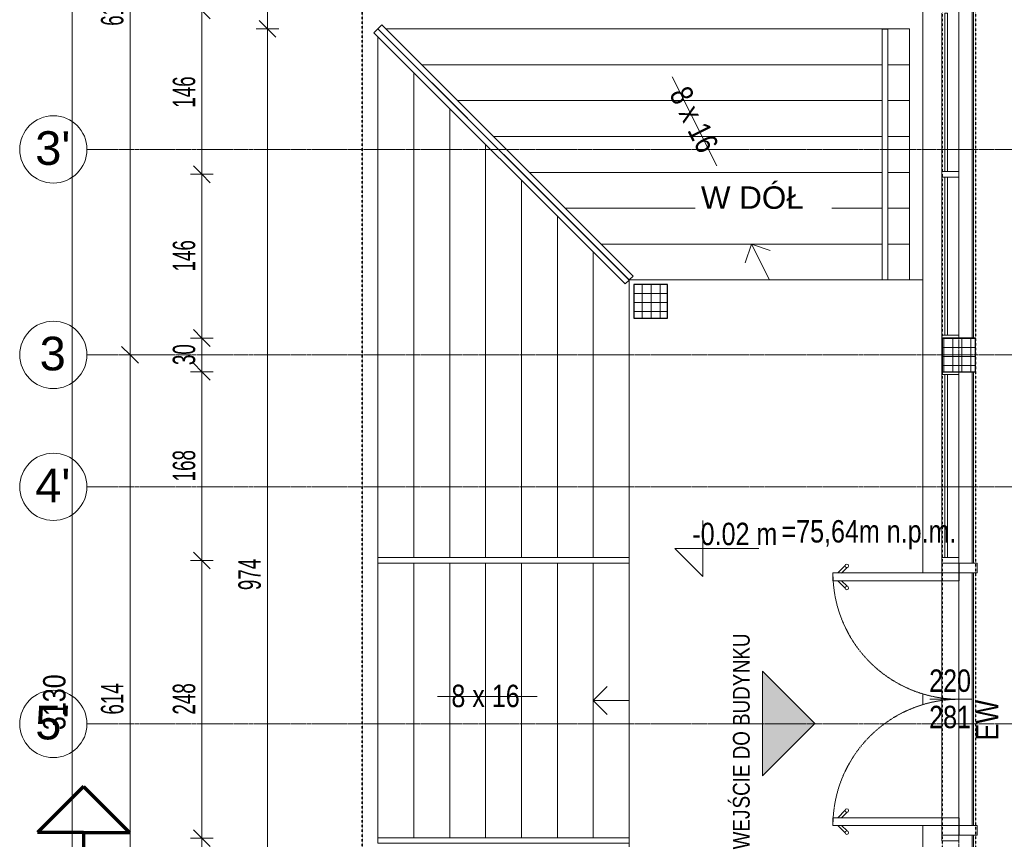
# Model space of a CAD drawing. Header units: millimetres. Extents: x -56965 to 15328, y -25411 to 16900.
# Tile 5 of 69: x -56467 to -47688, y -6714 to 598. Entities that reach past the tile are written whole.
import ezdxf

# ---------------------------------------------------------------- set-up
doc = ezdxf.new("R2010")
doc.units = ezdxf.units.MM
for name, pattern in [('__FK_przerywana', [3.2004, 1.6002, -1.6002]), ('Kreska', [6.35, 3.175, -3.175]), ('Linia siatki', [22.225, 12.7, -3.175, 3.175, -3.175]), ('Ponad', [3.96875, 2.38125, -1.5875])]:
    doc.linetypes.add(name, pattern=pattern)
for name, color, linetype, lineweight in [('A-ANNO-DIMS', 7, 'Continuous', 5), ('A-ANNO-DIMS-100', 7, 'Continuous', 5), ('A-DETL-GENF', 7, 'Continuous', 5), ('A-DETL-THIN', 7, 'Continuous', 5), ('A-DOOR', 7, 'Continuous', 5), ('A-DOOR-HDLN', 7, 'Kreska', 5), ('A-DOOR-IDEN', 7, 'Continuous', 5), ('A-FLOR', 7, 'Continuous', 5), ('A-FLOR-HRAL', 7, 'Continuous', 5), ('A-GLAZ-CURT', 7, 'Continuous', 5), ('A-GLAZ-CWMG', 7, 'Continuous', 5), ('A-WALL', 7, 'Continuous', 5), ('G-ANNO-DIMS', 7, 'Continuous', 5), ('G-ANNO-SYMB', 7, 'Continuous', 5), ('G-ANNO-TEXT', 7, 'Continuous', 5), ('S-COLS', 7, 'Continuous', 5), ('S-COLS-SYMB', 7, 'Continuous', 25), ('S-GRID', 7, 'Continuous', 5), ('S-GRID-IDEN', 7, 'Continuous', 5), ('S-STRS', 7, 'Continuous', 5), ('S-STRS-ANNO', 7, 'Continuous', 5), ('S-STRS-IDEN', 7, 'Continuous', 5)]:
    doc.layers.add(name, color=color, linetype=linetype, lineweight=lineweight)
doc.layers.add('A-DETL', color=7, linetype='Continuous', lineweight=5, true_color=0x00a600)
doc.styles.add('Arial', font='arial.ttf', dxfattribs={"height": 200})
doc.styles.add('Arial_1', font='arial.ttf', dxfattribs={"width": 0.8, "height": 200})
doc.styles.add('Arial_2', font='arial.ttf', dxfattribs={"height": 300})
doc.styles.add('Arial_4', font='arial.ttf', dxfattribs={"width": 0.6, "height": 200})
doc.styles.add('Arial_5', font='arial.ttf', dxfattribs={"width": 0.8, "height": 150})
doc.dimstyles.new('REVIT_standard', dxfattribs={"dimscale": 304.8, "dimtxt": 204.05188, "dimasz": 0.492126, "dimexe": 0.328084, "dimexo": 0.0625, "dimgap": 0, "dimtad": 1, "dimdec": 0, "dimlfac": 0.1, "dimzin": 0, "dimdsep": 46, "dimtxsty": 'Arial_1', "dimblk1": 'OBLIQUE', "dimblk2": 'OBLIQUE', "dimsah": 1, "dimcen": 0.09, "dimazin": 0, "dimtfac": 1, "dimtdec": 4, "dimtix": 1, "dimtmove": 0, "dimatfit": 3, "dimfxl": 0.328084, "dimfxlon": 1, "dimtvp": 1, "dimtolj": 1, "dimtzin": 0, "dimarcsym": 2})
doc.dimstyles.new('standard_wielkość_otworów', dxfattribs={"dimscale": 304.8, "dimtxt": 204.05188, "dimasz": 0.492126, "dimexe": 0.328084, "dimexo": 0.0625, "dimgap": 0, "dimtad": 1, "dimdec": 0, "dimlfac": 0.1, "dimzin": 0, "dimdsep": 46, "dimtxsty": 'Arial_4', "dimblk1": 'OBLIQUE', "dimblk2": 'OBLIQUE', "dimsah": 1, "dimcen": 0.09, "dimazin": 0, "dimtfac": 1, "dimtdec": 4, "dimtix": 1, "dimtmove": 0, "dimatfit": 3, "dimfxl": 0.328084, "dimfxlon": 1, "dimtvp": 1, "dimtolj": 1, "dimtzin": 0, "dimarcsym": 2})
doc.dimstyles.new('standard_wielkość_otworów_1', dxfattribs={"dimscale": 304.8, "dimtxt": 204.05188, "dimasz": 0.492126, "dimexe": 0.328084, "dimexo": 0.0625, "dimgap": 0, "dimtad": 1, "dimdec": 0, "dimlfac": 0.1, "dimzin": 0, "dimdsep": 46, "dimtxsty": 'Arial_4', "dimblk1": 'OBLIQUE', "dimblk2": 'OBLIQUE', "dimsah": 1, "dimcen": 0.09, "dimazin": 0, "dimtfac": 1, "dimtdec": 4, "dimtix": 1, "dimtmove": 0, "dimatfit": 3, "dimfxl": 0.328084, "dimfxlon": 1, "dimtvp": 1, "dimtolj": 1, "dimtzin": 0, "dimarcsym": 2})

# ---------------------------------------------------------------- blocks, each defined once
blk = doc.blocks.new('Panel systemowy - Przeszklony-1766949-PARTER')
at = {"layer": 'A-GLAZ-CURT'}
for p, q in [((705.5, -24.5), (-705.5, -24.5)), ((-705.5, -24.5), (-705.5, -49.5)), ((-705.5, -49.5), (705.5, -49.5)), ((705.5, -49.5), (705.5, -24.5))]:
    blk.add_line(p, q, dxfattribs=at)
blk = doc.blocks.new('ARC_DOOR_DOUBLE_CURTIN WALL - ARC_DOOR_DOUBLE_CURTIN WALL-1736114-PARTER')
at = {"layer": 'A-DOOR'}
for p, q in [((-1213.4, 80), (-1213.4, 240)), ((-1213.4, 240), (-1126.4, 240)), ((-1126.4, 240), (-1126.4, 80)), ((1126.4, 80), (1126.4, 240)), ((1126.4, 240), (1213.4, 240)), ((1213.4, 240), (1213.4, 80)), ((-1126.4, 80), (-1213.4, 80)), ((-1056.4, 80), (-1126.4, 80)), ((-1126.4, -1046.4), (-1126.4, 80)), ((-1056.4, -1046.4), (-1056.4, 80)), ((1056.4, 80), (1126.4, 80)), ((1056.4, -1046.4), (1056.4, 80)), ((1126.4, -1046.4), (1126.4, 80)), ((1213.4, 80), (1126.4, 80)), ((-1192.2, -938.3), (-1126.6, -1003.9)), ((-1126.2, -968.9), (-1174.5, -920.6)), ((-1056.6, -968.9), (-1008.3, -920.6)), ((-990.6, -938.3), (-1056.2, -1003.9)), ((990.6, -938.3), (1056.2, -1003.9)), ((1056.6, -968.9), (1008.3, -920.6)), ((1126.2, -968.9), (1174.5, -920.6)), ((1192.2, -938.3), (1126.6, -1003.9)), ((-1126.4, -1046.4), (-1056.4, -1046.4)), ((1126.4, -1046.4), (1056.4, -1046.4))]:
    blk.add_line(p, q, dxfattribs=at)
for centre in [(-1190.4, -922.4), (-992.4, -922.4), (992.4, -922.4), (1190.4, -922.4)]:
    blk.add_circle(centre, 16, dxfattribs=at)
at = {"layer": 'A-DOOR-HDLN'}
for centre, start, end in [((-1126.4, 80), 270, 0), ((1126.4, 80), 180, 270)]:
    blk.add_arc(centre, 1126.4, start, end, dxfattribs=at)
blk = doc.blocks.new('Panel systemowy - Przeszklony-1770001-PARTER')
at = {"layer": 'A-GLAZ-CURT'}
for p, q in [((816.8, -24.5), (-816.8, -24.5)), ((-816.8, -24.5), (-816.8, -49.5)), ((-816.8, -49.5), (816.8, -49.5)), ((816.8, -49.5), (816.8, -24.5))]:
    blk.add_line(p, q, dxfattribs=at)
blk = doc.blocks.new('Prostokątny szpros - 50 x 150mm-1736108-PARTER')
at = {"layer": 'A-GLAZ-CWMG'}
for p, q in [((-25, 75), (25, 75)), ((-25, -75), (-25, 75)), ((25, 75), (25, -75)), ((25, -75), (-25, -75))]:
    blk.add_line(p, q, dxfattribs=at)
blk = doc.blocks.new('Prostokątny szpros - 50 x 150mm-V21-PARTER')
at = {"layer": 'A-GLAZ-CWMG'}
for p, q in [((-25, 75), (25, 75)), ((25, 75), (25, -75)), ((25, -75), (0, -75))]:
    blk.add_line(p, q, dxfattribs=at)
blk = doc.blocks.new('Prostokątny szpros - 50 x 150mm-1766945-PARTER')
at = {"layer": 'A-GLAZ-CWMG'}
for p, q in [((-48244.4, 704.6), (-48244.4, 2115.6)), ((-48094.4, 704.6), (-48094.4, 2115.6))]:
    blk.add_line(p, q, dxfattribs=at)
blk = doc.blocks.new('Prostokątny szpros - 50 x 150mm-1706415-PARTER')
at = {"layer": 'A-GLAZ-CWMG'}
for p, q in [((-48244.4, -6677.8), (-48244.4, -4251)), ((-48094.4, -6677.8), (-48094.4, -4251))]:
    blk.add_line(p, q, dxfattribs=at)
blk = doc.blocks.new('Prostokątny szpros - 50 x 150mm-1769999-PARTER')
at = {"layer": 'A-GLAZ-CWMG'}
for p, q in [((-48244.4, -4201), (-48244.4, -2567.4)), ((-48094.4, -4201), (-48094.4, -2567.4))]:
    blk.add_line(p, q, dxfattribs=at)
blk = doc.blocks.new('Typ poręczy górnej - Górna poręcz_wewnętrzny_-1636328-PARTER')
at = {"layer": 'A-FLOR-HRAL'}
for p, q in [((-53272.1, 515.9), (-53236.8, 551.2)), ((-53236.8, 551.2), (-50996.8, -1688.8)), ((-51032.1, -1724.1), (-53272.1, 515.9)), ((-50996.8, -1688.8), (-51032.1, -1724.1))]:
    blk.add_line(p, q, dxfattribs=at)
blk = doc.blocks.new('Typ poręczy górnej - Górna poręcz_wewnętrzny_-V23-PARTER')
at = {"layer": 'A-FLOR-HRAL'}
for p, q in [((-53236.8, 551.2), (-53272.1, 515.9)), ((-53236.8, 551.2), (-50996.8, -1688.8)), ((-53272.1, 515.9), (-51032.1, -1724.1)), ((-50996.8, -1688.8), (-51032.1, -1724.1))]:
    blk.add_line(p, q, dxfattribs=at)
blk = doc.blocks.new('Typ poręczy górnej - Górna poręcz_wewnętrzny_-1636339-PARTER')
at = {"layer": 'A-FLOR-HRAL'}
for p, q in [((-48776.1, 512.7), (-48726.1, 512.7)), ((-48776.1, -1724.4), (-48776.1, 512.7)), ((-48726.1, 512.7), (-48726.1, -1724.4)), ((-48726.1, -1724.4), (-48776.1, -1724.4))]:
    blk.add_line(p, q, dxfattribs=at)
blk = doc.blocks.new('Typ poręczy górnej - Górna poręcz_wewnętrzny_-V24-PARTER')
at = {"layer": 'A-FLOR-HRAL'}
for p, q in [((-48726.1, 512.7), (-48776.1, 512.7)), ((-48776.1, 512.7), (-48776.1, -1724.4)), ((-48726.1, 512.7), (-48726.1, -1724.4)), ((-48726.1, -1724.4), (-48776.1, -1724.4))]:
    blk.add_line(p, q, dxfattribs=at)
blk = doc.blocks.new('Typ poręczy górnej - Górna poręcz_wewnętrzny_-1637219-PARTER')
at = {"layer": 'A-FLOR-HRAL'}
for p, q in [((-53308.1, 480), (-53272.7, 515.3)), ((-51068.1, -1760), (-53308.1, 480)), ((-53272.7, 515.3), (-51032.7, -1724.7)), ((-51032.7, -1724.7), (-51068.1, -1760))]:
    blk.add_line(p, q, dxfattribs=at)
blk = doc.blocks.new('Typ poręczy górnej - Górna poręcz_wewnętrzny_-V26-PARTER')
at = {"layer": 'A-FLOR-HRAL'}
for p, q in [((-53272.7, 515.3), (-53308.1, 480)), ((-53308.1, 480), (-51068.1, -1760)), ((-53272.7, 515.3), (-51032.7, -1724.7)), ((-51032.7, -1724.7), (-51068.1, -1760))]:
    blk.add_line(p, q, dxfattribs=at)
blk = doc.blocks.new('Typ poręczy górnej - Górna poręcz_wewnętrzny_-1637704-PARTER')
at = {"layer": 'A-FLOR-HRAL'}
for p, q in [((-53272.4, -6749.4), (-53272.4, -6699.4)), ((-53272.4, -6699.4), (-51032.4, -6699.4)), ((-51032.4, -6749.4), (-53272.4, -6749.4)), ((-51032.4, -6699.4), (-51032.4, -6749.4))]:
    blk.add_line(p, q, dxfattribs=at)
blk = doc.blocks.new('Typ poręczy górnej - Górna poręcz_wewnętrzny_-V27-PARTER')
at = {"layer": 'A-FLOR-HRAL'}
for p, q in [((-53272.4, -6699.4), (-53272.4, -6749.4)), ((-53272.4, -6699.4), (-51032.4, -6699.4)), ((-53272.4, -6749.4), (-51032.4, -6749.4)), ((-51032.4, -6699.4), (-51032.4, -6749.4))]:
    blk.add_line(p, q, dxfattribs=at)
blk = doc.blocks.new('Typ poręczy górnej - Górna poręcz_wewnętrzny_-1637723-PARTER')
at = {"layer": 'A-FLOR-HRAL'}
for p, q in [((-53272.4, -4249.4), (-53272.4, -4199.4)), ((-53272.4, -4199.4), (-51032.4, -4199.4)), ((-51032.4, -4199.4), (-51032.4, -4249.4)), ((-51032.4, -4249.4), (-53272.4, -4249.4))]:
    blk.add_line(p, q, dxfattribs=at)
blk = doc.blocks.new('Typ poręczy górnej - Górna poręcz_wewnętrzny_-V28-PARTER')
at = {"layer": 'A-FLOR-HRAL'}
for p, q in [((-53272.4, -4199.4), (-53272.4, -4249.4)), ((-53272.4, -4199.4), (-51032.4, -4199.4)), ((-51032.4, -4199.4), (-51032.4, -4249.4)), ((-53272.4, -4249.4), (-51032.4, -4249.4))]:
    blk.add_line(p, q, dxfattribs=at)
blk = doc.blocks.new('SKo Słup prefabrykowany ___FK_04_0 - S1 30X30-1764006-PARTER')
at = {"layer": 'S-COLS'}
h = blk.add_hatch(dxfattribs=at)
h.set_pattern_fill('FP_4', color=256, style=0, pattern_type=2)
h.set_pattern_definition([(0, (50842.416, 1914.41), (0, 80), []), (90, (50842.416, 1914.41), (-80, 5e-15), [])])
h.paths.add_polyline_path([(150, -150), (150, 150), (-150, 150), (-150, -150)])
at = {"layer": 'S-COLS-SYMB'}
for p, q in [((-150, 150), (-150, -150)), ((150, 150), (-150, 150)), ((150, -150), (150, 150)), ((-150, -150), (150, -150))]:
    blk.add_line(p, q, dxfattribs=at)
blk = doc.blocks.new('SKo Słup prefabrykowany ___FK_04_0 - S1 30X30-V31-PARTER')
at = {"layer": 'S-COLS'}
h = blk.add_hatch(dxfattribs=at)
h.set_pattern_fill('FP_9', color=256, style=0, pattern_type=2)
h.set_pattern_definition([(0, (48093.416, 2392.41), (0, 80), []), (90, (48093.416, 2392.41), (-80, 5e-15), [])])
h.paths.add_polyline_path([(150, -150), (150, 150), (-150, 150), (-150, -150)])
at = {"layer": 'S-COLS-SYMB'}
for p, q in [((-150, 150), (-150, -150)), ((150, 150), (-150, 150)), ((150, -150), (150, 150)), ((-150, -150), (150, -150))]:
    blk.add_line(p, q, dxfattribs=at)
blk = doc.blocks.new('Prostokątny szpros - 50 x 150mm-1766809-PARTER')
at = {"layer": 'A-GLAZ-CWMG'}
blk.add_line((-48244.4, 3626.6), (-48244.4, 3876.6), dxfattribs=at)
blk = doc.blocks.new('Prostokątny szpros - 50 x 150mm-V20-PARTER')
at = {"layer": 'A-GLAZ-CWMG'}
for p, q in [((-25, 75), (25, 75)), ((-25, -75), (-25, 75)), ((0, -75), (-25, -75))]:
    blk.add_line(p, q, dxfattribs=at)
blk = doc.blocks.new('Przekrój - znacznik przekroju strzałka-348499-PARTER')
at = {"layer": 'G-ANNO-SYMB', "lineweight": 70}
for p, q in [((-6, 10.216), (-10.11, 6.106)), ((-6, 10.216), (-1.89, 6.106)), ((-6, 6.106), (-10.11, 6.106)), ((-6, 6.106), (-6, 0)), ((-6, 6.106), (-1.89, 6.106)), ((0, 0), (-6, 0))]:
    blk.add_line(p, q, dxfattribs=at)
blk = doc.blocks.new('Siatka - SOsi_Sybol osi-348494-PARTER')
at = {"layer": 'S-GRID-IDEN', "color": 142, "true_color": 0x0080c0}
blk.add_circle((0, 0), 3, dxfattribs=at)
blk = doc.blocks.new('ODr Oznaczenie drzwi ___FK_4_0 - pb flip-907458-PARTER')
at = {"layer": 'A-DOOR-IDEN'}
blk.add_line((0, 1.939), (0, -1.834), dxfattribs=at)
blk = doc.blocks.new('DIMBLOCK40-PARTER')
at = {"layer": 'A-ANNO-DIMS-100', "color": 250, "true_color": 0x303030, "transparency": 16777216}
for p, q in [((-55998.7, 10155.6), (-56073.7, 10230.6)), ((-55998.7, 10155.6), (-56098.7, 10155.6)), ((-55998.7, -21144.4), (-55998.7, 10155.6)), ((-55998.7, 10155.6), (-55923.7, 10080.6)), ((-55998.7, 10155.6), (-55898.7, 10155.6)), ((-55998.7, -21144.4), (-56098.7, -21144.4)), ((-55998.7, -21144.4), (-56073.7, -21069.4)), ((-55998.7, -21144.4), (-55923.7, -21219.4)), ((-55998.7, -21144.4), (-55898.7, -21144.4))]:
    blk.add_line(p, q, dxfattribs=at)
at = {"layer": 'A-ANNO-DIMS-100', "color": 0, "transparency": 16777216, "insert": (-56258.3, -5739.3), "char_height": 200, "width": 587.669, "attachment_point": 1, "rotation": 90, "line_spacing_factor": 0.941778, "style": 'Arial_1'}
blk.add_mtext('3130', dxfattribs=at)
blk = doc.blocks.new('_Oblique')
at = {"color": 0, "linetype": 'ByBlock', "lineweight": -2}
blk.add_line((-0.5, -0.5), (0.5, 0.5), dxfattribs=at)
blk = doc.blocks.new('OBS oznaczenie biegu schodów ___FK_4_0 - OBS_Oznaczenie biegu schodów-885247-PARTER')
at = {"layer": 'S-STRS-IDEN'}
blk.add_line((1.184, 0.362), (10.056, 0.362), dxfattribs=at)
blk = doc.blocks.new('DIMBLOCK63-PARTER')
at = {"layer": 'A-ANNO-DIMS-100', "color": 250, "true_color": 0x303030, "transparency": 16777216}
for p, q in [((-54842.4, 679.6), (-54917.4, 754.6)), ((-54842.4, 679.6), (-54942.4, 679.6)), ((-54842.4, 679.6), (-54842.4, -781.4)), ((-54842.4, 679.6), (-54767.4, 604.6)), ((-54842.4, 679.6), (-54742.4, 679.6)), ((-54842.4, -781.4), (-54942.4, -781.4)), ((-54842.4, -781.4), (-54917.4, -706.4)), ((-54842.4, -781.4), (-54767.4, -856.4)), ((-54842.4, -781.4), (-54742.4, -781.4))]:
    blk.add_line(p, q, dxfattribs=at)
at = {"layer": 'A-ANNO-DIMS-100', "color": 0, "transparency": 16777216, "insert": (-55102, -187.5), "char_height": 200, "width": 327.739, "attachment_point": 1, "rotation": 90, "line_spacing_factor": 0.941778, "style": 'Arial_4'}
blk.add_mtext('146', dxfattribs=at)
blk = doc.blocks.new('DIMBLOCK64-PARTER')
at = {"layer": 'A-ANNO-DIMS-100', "color": 250, "true_color": 0x303030, "transparency": 16777216}
for p, q in [((-54842.4, -781.4), (-54942.4, -781.4)), ((-54842.4, -781.4), (-54917.4, -706.4)), ((-54842.4, -781.4), (-54842.4, -2242.4)), ((-54842.4, -781.4), (-54767.4, -856.4)), ((-54842.4, -781.4), (-54742.4, -781.4)), ((-54842.4, -2242.4), (-54917.4, -2167.4)), ((-54842.4, -2242.4), (-54942.4, -2242.4)), ((-54842.4, -2242.4), (-54767.4, -2317.4)), ((-54842.4, -2242.4), (-54742.4, -2242.4))]:
    blk.add_line(p, q, dxfattribs=at)
at = {"layer": 'A-ANNO-DIMS-100', "color": 0, "transparency": 16777216, "insert": (-55102, -1648.5), "char_height": 200, "width": 327.739, "attachment_point": 1, "rotation": 90, "line_spacing_factor": 0.941778, "style": 'Arial_4'}
blk.add_mtext('146', dxfattribs=at)
blk = doc.blocks.new('DIMBLOCK65-PARTER')
at = {"layer": 'A-ANNO-DIMS-100', "color": 250, "true_color": 0x303030, "transparency": 16777216}
for p, q in [((-54842.4, -2242.4), (-54917.4, -2167.4)), ((-54842.4, -2242.4), (-54942.4, -2242.4)), ((-54842.4, -2242.4), (-54842.4, -2542.4)), ((-54842.4, -2242.4), (-54767.4, -2317.4)), ((-54842.4, -2242.4), (-54742.4, -2242.4)), ((-54842.4, -2542.4), (-54942.4, -2542.4)), ((-54842.4, -2542.4), (-54917.4, -2467.4)), ((-54842.4, -2542.4), (-54767.4, -2617.4)), ((-54842.4, -2542.4), (-54742.4, -2542.4))]:
    blk.add_line(p, q, dxfattribs=at)
at = {"layer": 'A-ANNO-DIMS-100', "color": 0, "transparency": 16777216, "insert": (-55102, -2483.4), "char_height": 200, "width": 218.492, "attachment_point": 1, "rotation": 90, "line_spacing_factor": 0.941778, "style": 'Arial_4'}
blk.add_mtext('30', dxfattribs=at)
blk = doc.blocks.new('DIMBLOCK66-PARTER')
at = {"layer": 'A-ANNO-DIMS-100', "color": 250, "true_color": 0x303030, "transparency": 16777216}
for p, q in [((-54842.4, -2542.4), (-54942.4, -2542.4)), ((-54842.4, -2542.4), (-54917.4, -2467.4)), ((-54842.4, -2542.4), (-54842.4, -4226)), ((-54842.4, -2542.4), (-54767.4, -2617.4)), ((-54842.4, -2542.4), (-54742.4, -2542.4)), ((-54842.4, -4226), (-54917.4, -4151)), ((-54842.4, -4226), (-54942.4, -4226)), ((-54842.4, -4226), (-54767.4, -4301)), ((-54842.4, -4226), (-54742.4, -4226))]:
    blk.add_line(p, q, dxfattribs=at)
at = {"layer": 'A-ANNO-DIMS-100', "color": 0, "transparency": 16777216, "insert": (-55102, -3520.8), "char_height": 200, "width": 327.739, "attachment_point": 1, "rotation": 90, "line_spacing_factor": 0.941778, "style": 'Arial_4'}
blk.add_mtext('168', dxfattribs=at)
blk = doc.blocks.new('DIMBLOCK67-PARTER')
at = {"layer": 'A-ANNO-DIMS-100', "color": 250, "true_color": 0x303030, "transparency": 16777216}
for p, q in [((-54842.4, -4226), (-54917.4, -4151)), ((-54842.4, -4226), (-54942.4, -4226)), ((-54842.4, -4226), (-54842.4, -6702.8)), ((-54842.4, -4226), (-54767.4, -4301)), ((-54842.4, -4226), (-54742.4, -4226)), ((-54842.4, -6702.8), (-54917.4, -6627.8)), ((-54842.4, -6702.8), (-54942.4, -6702.8)), ((-54842.4, -6702.8), (-54767.4, -6777.8)), ((-54842.4, -6702.8), (-54742.4, -6702.8))]:
    blk.add_line(p, q, dxfattribs=at)
at = {"layer": 'A-ANNO-DIMS-100', "color": 0, "transparency": 16777216, "insert": (-55102, -5601), "char_height": 200, "width": 327.739, "attachment_point": 1, "rotation": 90, "line_spacing_factor": 0.941778, "style": 'Arial_4'}
blk.add_mtext('248', dxfattribs=at)
blk = doc.blocks.new('DIMBLOCK68-PARTER')
at = {"layer": 'A-ANNO-DIMS-100', "color": 250, "true_color": 0x303030, "transparency": 16777216}
for p, q in [((-54842.4, -6702.8), (-54917.4, -6627.8)), ((-54842.4, -6702.8), (-54942.4, -6702.8)), ((-54842.4, -6702.8), (-54842.4, -8386.4)), ((-54842.4, -6702.8), (-54767.4, -6777.8)), ((-54842.4, -6702.8), (-54742.4, -6702.8)), ((-54842.4, -8386.4), (-54917.4, -8311.4)), ((-54842.4, -8386.4), (-54942.4, -8386.4)), ((-54842.4, -8386.4), (-54767.4, -8461.4)), ((-54842.4, -8386.4), (-54742.4, -8386.4))]:
    blk.add_line(p, q, dxfattribs=at)
at = {"layer": 'A-ANNO-DIMS-100', "color": 0, "transparency": 16777216, "insert": (-55102, -7681.2), "char_height": 200, "width": 327.739, "attachment_point": 1, "rotation": 90, "line_spacing_factor": 0.941778, "style": 'Arial_4'}
blk.add_mtext('168', dxfattribs=at)
blk = doc.blocks.new('Rzędne punktów - Znacznik rzędnej-348474-PARTER')
at = {"layer": 'G-ANNO-DIMS'}
for p, q in [((0, 0), (0, 5)), ((-2.5, 2.5), (0, 0)), ((-2.5, 2.5), (5, 2.5))]:
    blk.add_line(p, q, dxfattribs=at)
blk = doc.blocks.new('DIMBLOCK282-PARTER')
at = {"layer": 'A-ANNO-DIMS-100', "color": 250, "true_color": 0x303030, "transparency": 16777216}
for p, q in [((-55482.6, -2392.4), (-55557.6, -2317.4)), ((-55482.6, -2392.4), (-55582.6, -2392.4)), ((-55482.6, -8536.4), (-55482.6, -2392.4)), ((-55482.6, -2392.4), (-55407.6, -2467.4)), ((-55482.6, -2392.4), (-55382.6, -2392.4)), ((-55482.6, -8536.4), (-55557.6, -8461.4)), ((-55482.6, -8536.4), (-55582.6, -8536.4)), ((-55482.6, -8536.4), (-55407.6, -8611.4)), ((-55482.6, -8536.4), (-55382.6, -8536.4))]:
    blk.add_line(p, q, dxfattribs=at)
at = {"layer": 'A-ANNO-DIMS-100', "color": 0, "transparency": 16777216, "insert": (-55742.2, -5601), "char_height": 200, "width": 327.739, "attachment_point": 1, "rotation": 90, "line_spacing_factor": 0.941778, "style": 'Arial_4'}
blk.add_mtext('614', dxfattribs=at)
blk = doc.blocks.new('DIMBLOCK283-PARTER')
at = {"layer": 'A-ANNO-DIMS-100', "color": 250, "true_color": 0x303030, "transparency": 16777216}
for p, q in [((-55482.6, 3751.6), (-55557.6, 3826.6)), ((-55482.6, 3751.6), (-55582.6, 3751.6)), ((-55482.6, -2392.4), (-55482.6, 3751.6)), ((-55482.6, 3751.6), (-55407.6, 3676.6)), ((-55482.6, 3751.6), (-55382.6, 3751.6)), ((-55482.6, -2392.4), (-55557.6, -2317.4)), ((-55482.6, -2392.4), (-55582.6, -2392.4)), ((-55482.6, -2392.4), (-55407.6, -2467.4)), ((-55482.6, -2392.4), (-55382.6, -2392.4))]:
    blk.add_line(p, q, dxfattribs=at)
at = {"layer": 'A-ANNO-DIMS-100', "color": 0, "transparency": 16777216, "insert": (-55742.2, 543), "char_height": 200, "width": 327.739, "attachment_point": 1, "rotation": 90, "line_spacing_factor": 0.941778, "style": 'Arial_4'}
blk.add_mtext('614', dxfattribs=at)
blk = doc.blocks.new('DIMBLOCK326-PARTER')
at = {"layer": 'A-ANNO-DIMS-100', "color": 250, "true_color": 0x303030, "transparency": 16777216}
for p, q in [((-54257.6, 515.6), (-54332.6, 590.6)), ((-54257.6, 515.6), (-54357.6, 515.6)), ((-54257.6, -9224), (-54257.6, 515.6)), ((-54257.6, 515.6), (-54182.6, 440.6)), ((-54257.6, 515.6), (-54157.6, 515.6)), ((-54257.6, -9224), (-54332.6, -9149)), ((-54257.6, -9224), (-54357.6, -9224)), ((-54257.6, -9224), (-54182.6, -9299)), ((-54257.6, -9224), (-54157.6, -9224))]:
    blk.add_line(p, q, dxfattribs=at)
at = {"layer": 'A-ANNO-DIMS-100', "color": 0, "transparency": 16777216, "insert": (-54517.2, -4490.8), "char_height": 200, "width": 327.739, "attachment_point": 1, "rotation": 90, "line_spacing_factor": 0.941778, "style": 'Arial_4'}
blk.add_mtext('974', dxfattribs=at)
blk = doc.blocks.new('DIMBLOCK327-PARTER')
at = {"layer": 'A-ANNO-DIMS-100', "color": 250, "true_color": 0x303030, "transparency": 16777216}
for p, q in [((-54257.6, 10155.6), (-54332.6, 10230.6)), ((-54257.6, 10155.6), (-54357.6, 10155.6)), ((-54257.6, 515.6), (-54257.6, 10155.6)), ((-54257.6, 10155.6), (-54182.6, 10080.6)), ((-54257.6, 10155.6), (-54157.6, 10155.6)), ((-54257.6, 515.6), (-54332.6, 590.6)), ((-54257.6, 515.6), (-54357.6, 515.6)), ((-54257.6, 515.6), (-54182.6, 440.6)), ((-54257.6, 515.6), (-54157.6, 515.6))]:
    blk.add_line(p, q, dxfattribs=at)
at = {"layer": 'A-ANNO-DIMS-100', "color": 0, "transparency": 16777216, "insert": (-54517.2, 5199), "char_height": 200, "width": 327.739, "attachment_point": 1, "rotation": 90, "line_spacing_factor": 0.941778, "style": 'Arial_4'}
blk.add_mtext('964', dxfattribs=at)

msp = doc.modelspace()

# ---------------------------------------------------------------- hatches: boundary and pattern name
at = {"layer": 'A-DETL-GENF'}
msp.add_hatch(color=256, dxfattribs=at).paths.add_polyline_path([(-49844.56507, -6146.93594), (-49377.8746, -5680.24546), (-49844.56507, -5213.55499)])

# ---------------------------------------------------------------- linework, layer by layer
at = {"layer": 'A-DETL', "color": 4, "linetype": '__FK_przerywana', "lineweight": 35, "true_color": 0x00ffff}
msp.add_line((-53413.41602, -11959.40745), (-53413.41602, 1105.59255), dxfattribs=at)
at = {"layer": 'A-DETL-THIN', "linetype": '__FK_przerywana', "lineweight": 25}
for p, q in [((-48243.41602, 9745.59255), (-48243.41602, -20694.40745)), ((-47943.41602, 9745.59255), (-47943.41602, -20694.40745))]:
    msp.add_line(p, q, dxfattribs=at)
at = {"layer": 'A-DETL-THIN'}
for p, q in [((-49377.8746, -5680.24546), (-49844.56507, -5213.55499)), ((-49844.56507, -5213.55499), (-49844.56507, -6146.93594)), ((-49844.56507, -6146.93594), (-49377.8746, -5680.24546))]:
    msp.add_line(p, q, dxfattribs=at)
at = {"layer": 'A-FLOR', "color": 8, "true_color": 0x6f757b}
for p, q in [((-47963.41602, -2242.40745), (-47963.41602, 3601.59255)), ((-47963.41602, -4251.00745), (-47963.41602, -2542.40745)), ((-47963.41602, -6590.80745), (-47963.41602, -4338.00745)), ((-47963.41602, -8386.40745), (-47963.41602, -6677.80745))]:
    msp.add_line(p, q, dxfattribs=at)
at = {"layer": 'A-FLOR'}
for p, q in [((-51032.41602, -1724.40745), (-51032.41602, -9174.00745)), ((-48413.41602, -1724.40745), (-51032.41602, -1724.40745))]:
    msp.add_line(p, q, dxfattribs=at)
at = {"layer": 'A-WALL'}
for p, q in [((-48413.41602, -4338.00745), (-48413.41602, 10155.59255)), ((-47973.41602, 3601.59255), (-47973.41602, -2242.40745)), ((-47973.41602, -2542.40745), (-47973.41602, -4251.00745)), ((-47973.41602, -4338.00745), (-47973.41602, -6590.80745)), ((-48413.41602, -5513.08605), (-48413.41602, -5415.72886)), ((-48413.41602, -21214.40745), (-48413.41602, -6590.80745)), ((-47973.41602, -6677.80745), (-47973.41602, -8386.40745))]:
    msp.add_line(p, q, dxfattribs=at)
at = {"layer": 'S-GRID', "linetype": 'Linia siatki'}
for p, q in [((-48093.41602, 15853.26345), (-48093.41602, -23865.32553)), ((-55866.74056, -559.40745), (1287.74041, -559.40745)), ((-55866.74056, -2392.40745), (1287.74041, -2392.40745)), ((-55866.74056, -3569.40745), (1287.74041, -3569.40745)), ((-55866.74056, -5684.40745), (1287.74041, -5684.40745))]:
    msp.add_line(p, q, dxfattribs=at)
at = {"layer": 'S-STRS'}
for p, q in [((-53272.41602, 515.59255), (-52952.41602, 195.59255)), ((-53272.41602, 515.59255), (-52952.41602, 195.59255)), ((-53272.41602, 444.31618), (-53272.41602, -4199.40745)), ((-48532.41602, 515.59255), (-53201.13966, 515.59255)), ((-48532.41602, 515.59255), (-48532.41602, 195.59255)), ((-52952.41602, 195.59255), (-52632.41602, -124.40745)), ((-52952.41602, 195.59255), (-52632.41602, -124.40745)), ((-48776.11396, 195.59255), (-52881.13966, 195.59255)), ((-48532.41602, 195.59255), (-48726.11396, 195.59255)), ((-48532.41602, 195.59255), (-48532.41602, -124.40745)), ((-52952.41602, 124.31618), (-52952.41602, -4199.40745)), ((-52632.41602, -124.40745), (-52312.41602, -444.40745)), ((-52632.41602, -124.40745), (-52312.41602, -444.40745)), ((-48776.11396, -124.40745), (-52561.13966, -124.40745)), ((-48532.41602, -124.40745), (-48726.11396, -124.40745)), ((-48532.41602, -124.40745), (-48532.41602, -444.40745)), ((-52632.41602, -195.68382), (-52632.41602, -4199.40745)), ((-52312.41602, -444.40745), (-51992.41602, -764.40745)), ((-52312.41602, -444.40745), (-51992.41602, -764.40745)), ((-52312.41602, -515.68382), (-52312.41602, -4199.40745)), ((-48776.11396, -444.40745), (-52241.13966, -444.40745)), ((-48532.41602, -444.40745), (-48726.11396, -444.40745)), ((-48532.41602, -444.40745), (-48532.41602, -764.40745)), ((-51992.41602, -764.40745), (-51672.41602, -1084.40745)), ((-51992.41602, -764.40745), (-51672.41602, -1084.40745)), ((-48776.11396, -764.40745), (-51921.13966, -764.40745)), ((-48532.41602, -764.40745), (-48726.11396, -764.40745)), ((-48532.41602, -764.40745), (-48532.41602, -1084.40745)), ((-51992.41602, -835.68382), (-51992.41602, -4199.40745)), ((-51672.41602, -1084.40745), (-51352.41602, -1404.40745)), ((-51672.41602, -1084.40745), (-51352.41602, -1404.40745)), ((-48776.11396, -1084.40745), (-51601.13966, -1084.40745)), ((-48532.41602, -1084.40745), (-48726.11396, -1084.40745)), ((-48532.41602, -1084.40745), (-48532.41602, -1404.40745)), ((-51672.41602, -1155.68382), (-51672.41602, -4199.40745)), ((-51352.41602, -1404.40745), (-51032.41602, -1724.40745)), ((-51352.41602, -1404.40745), (-51032.41602, -1724.40745)), ((-48776.11396, -1404.40745), (-51281.13966, -1404.40745)), ((-48532.41602, -1404.40745), (-48726.11396, -1404.40745)), ((-48532.41602, -1404.40745), (-48532.41602, -1724.40745)), ((-51352.41602, -1475.68382), (-51352.41602, -4199.40745)), ((-48776.11396, -1724.40745), (-51032.41602, -1724.40745)), ((-51032.41602, -1724.40745), (-51032.41602, -4199.40745)), ((-48532.41602, -1724.40745), (-48726.11396, -1724.40745)), ((-53272.41602, -4249.40745), (-53272.41602, -6699.40745)), ((-52952.41602, -4249.40745), (-52952.41602, -6699.40745)), ((-52632.41602, -4249.40745), (-52632.41602, -6699.40745)), ((-52312.41602, -4249.40745), (-52312.41602, -6699.40745)), ((-51992.41602, -4249.40745), (-51992.41602, -6699.40745)), ((-51672.41602, -4249.40745), (-51672.41602, -6699.40745)), ((-51352.41602, -4249.40745), (-51352.41602, -6699.40745)), ((-51032.41602, -4249.40745), (-51032.41602, -6699.40745))]:
    msp.add_line(p, q, dxfattribs=at)
at = {"layer": 'S-STRS', "linetype": 'Ponad'}
for p, q in [((-53272.41602, 444.31618), (-53272.41602, -4199.40745)), ((-48532.41602, 515.59255), (-53201.13966, 515.59255)), ((-48776.11396, 195.59255), (-52881.13966, 195.59255)), ((-48532.41602, 195.59255), (-48726.11396, 195.59255)), ((-52952.41602, 124.31618), (-52952.41602, -4199.40745)), ((-48776.11396, -124.40745), (-52561.13966, -124.40745)), ((-48532.41602, -124.40745), (-48726.11396, -124.40745)), ((-52632.41602, -195.68382), (-52632.41602, -4199.40745)), ((-52312.41602, -515.68382), (-52312.41602, -4199.40745)), ((-48776.11396, -444.40745), (-52241.13966, -444.40745)), ((-48532.41602, -444.40745), (-48726.11396, -444.40745)), ((-48776.11396, -764.40745), (-51921.13966, -764.40745)), ((-48532.41602, -764.40745), (-48726.11396, -764.40745)), ((-51992.41602, -835.68382), (-51992.41602, -4199.40745)), ((-48776.11396, -1084.40745), (-51601.13966, -1084.40745)), ((-48532.41602, -1084.40745), (-48726.11396, -1084.40745)), ((-51672.41602, -1155.68382), (-51672.41602, -4199.40745)), ((-48776.11396, -1404.40745), (-51281.13966, -1404.40745)), ((-48532.41602, -1404.40745), (-48726.11396, -1404.40745)), ((-51352.41602, -1475.68382), (-51352.41602, -4199.40745)), ((-53272.41602, -4249.40745), (-53272.41602, -6699.40745)), ((-52952.41602, -4249.40745), (-52952.41602, -6699.40745)), ((-52632.41602, -4249.40745), (-52632.41602, -6699.40745)), ((-52312.41602, -4249.40745), (-52312.41602, -6699.40745)), ((-51992.41602, -4249.40745), (-51992.41602, -6699.40745)), ((-51672.41602, -4249.40745), (-51672.41602, -6699.40745)), ((-51352.41602, -4249.40745), (-51352.41602, -6699.40745))]:
    msp.add_line(p, q, dxfattribs=at)
at = {"layer": 'S-STRS-ANNO'}
for p, q in [((-49942.41602, -1404.40745), (-49998.31772, -1572.11255)), ((-49942.41602, -1404.40745), (-49782.41602, -1724.40745)), ((-49942.41602, -1404.40745), (-49774.71092, -1460.30915)), ((-51352.41602, -5474.40745), (-51227.41602, -5349.40745)), ((-51352.41602, -5474.40745), (-51032.41602, -5474.40745)), ((-51352.41602, -5474.40745), (-51227.41602, -5599.40745))]:
    msp.add_line(p, q, dxfattribs=at)

# ---------------------------------------------------------------- block references
at = {"layer": 'A-DOOR', "rotation": 269.9999999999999}
msp.add_blockref('ARC_DOOR_DOUBLE_CURTIN WALL - ARC_DOOR_DOUBLE_CURTIN WALL-1736114-PARTER', (-48169.41602, -5464.40745), dxfattribs=at)
at = {"layer": 'A-DOOR-IDEN', "xscale": 99.99999999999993, "yscale": 99.99999999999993, "zscale": 99.99999999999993, "rotation": 270}
msp.add_blockref('ODr Oznaczenie drzwi ___FK_4_0 - pb flip-907458-PARTER', (-48169.41602, -5464.40745), dxfattribs=at)
at = {"layer": 'A-FLOR-HRAL'}
for name in ['Typ poręczy górnej - Górna poręcz_wewnętrzny_-1636328-PARTER', 'Typ poręczy górnej - Górna poręcz_wewnętrzny_-V23-PARTER', 'Typ poręczy górnej - Górna poręcz_wewnętrzny_-1637219-PARTER', 'Typ poręczy górnej - Górna poręcz_wewnętrzny_-V26-PARTER', 'Typ poręczy górnej - Górna poręcz_wewnętrzny_-1636339-PARTER', 'Typ poręczy górnej - Górna poręcz_wewnętrzny_-V24-PARTER', 'Typ poręczy górnej - Górna poręcz_wewnętrzny_-1637723-PARTER', 'Typ poręczy górnej - Górna poręcz_wewnętrzny_-V28-PARTER', 'Typ poręczy górnej - Górna poręcz_wewnętrzny_-1637704-PARTER', 'Typ poręczy górnej - Górna poręcz_wewnętrzny_-V27-PARTER']:
    msp.add_blockref(name, (0, 0), dxfattribs=at)
at = {"layer": 'A-GLAZ-CURT', "rotation": 269.9999999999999}
for name, p in [('Panel systemowy - Przeszklony-1766949-PARTER', (-48169.41602, -50.90745)), ('Panel systemowy - Przeszklony-1766949-PARTER', (-48169.41602, -1511.90745)), ('Panel systemowy - Przeszklony-1770001-PARTER', (-48169.41602, -3384.20745))]:
    msp.add_blockref(name, p, dxfattribs=at)
at = {"layer": 'A-GLAZ-CWMG'}
for name, p in [('Prostokątny szpros - 50 x 150mm-1766945-PARTER', (0, -1461)), ('Prostokątny szpros - 50 x 150mm-1766945-PARTER', (0, -2922)), ('Prostokątny szpros - 50 x 150mm-1766809-PARTER', (0, -6144)), ('Prostokątny szpros - 50 x 150mm-1769999-PARTER', (0, 0)), ('Prostokątny szpros - 50 x 150mm-1706415-PARTER', (0, 0))]:
    msp.add_blockref(name, p, dxfattribs=at)
at = {"layer": 'A-GLAZ-CWMG', "extrusion": (0, 0, -1), "rotation": 270.0000000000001}
for name, p in [('Prostokątny szpros - 50 x 150mm-1736108-PARTER', (48169.41602, -781.40745)), ('Prostokątny szpros - 50 x 150mm-V20-PARTER', (48169.41602, -2242.40745)), ('Prostokątny szpros - 50 x 150mm-V21-PARTER', (48169.41602, -2542.40745)), ('Prostokątny szpros - 50 x 150mm-1736108-PARTER', (48169.41602, -4226.00745)), ('Prostokątny szpros - 50 x 150mm-1736108-PARTER', (48169.41602, -6702.80745))]:
    msp.add_blockref(name, p, dxfattribs=at)
at = {"layer": 'G-ANNO-DIMS', "xscale": 99.99999999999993, "yscale": 99.99999999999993, "zscale": 99.99999999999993}
msp.add_blockref('Rzędne punktów - Znacznik rzędnej-348474-PARTER', (-50376.02884, -4368.77429), dxfattribs=at)
at = {"layer": 'G-ANNO-SYMB', "lineweight": 70, "xscale": 99.99999999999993, "yscale": 99.99999999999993, "zscale": 99.99999999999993}
msp.add_blockref('Przekrój - znacznik przekroju strzałka-348499-PARTER', (-55297.31464, -7263.09522), dxfattribs=at)
at = {"layer": 'S-COLS-SYMB', "lineweight": 18}
for name, p in [('SKo Słup prefabrykowany ___FK_04_0 - S1 30X30-1764006-PARTER', (-50842.41602, -1914.40745)), ('SKo Słup prefabrykowany ___FK_04_0 - S1 30X30-V31-PARTER', (-48093.41602, -2392.40745))]:
    msp.add_blockref(name, p, dxfattribs=at)
at = {"layer": 'S-GRID-IDEN', "color": 142, "true_color": 0x0080c0, "xscale": 99.99999999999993, "yscale": 99.99999999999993, "zscale": 99.99999999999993, "rotation": 269.9999999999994}
for p in [(-56166.74056, -559.40745), (-56166.74056, -2392.40745), (-56166.74056, -3569.40745), (-56166.74056, -5684.40745)]:
    msp.add_blockref('Siatka - SOsi_Sybol osi-348494-PARTER', p, dxfattribs=at)
at = {"layer": 'S-STRS-IDEN', "xscale": 99.99999999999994, "yscale": 99.99999999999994, "zscale": 99.99999999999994, "rotation": 296.5650511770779}
msp.add_blockref('OBS oznaczenie biegu schodów ___FK_4_0 - OBS_Oznaczenie biegu schodów-885247-PARTER', (-50733.26567, 177.29185), dxfattribs=at)
at = {"layer": 'S-STRS-IDEN', "xscale": 99.99999999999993, "yscale": 99.99999999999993, "zscale": 99.99999999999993}
msp.add_blockref('OBS oznaczenie biegu schodów ___FK_4_0 - OBS_Oznaczenie biegu schodów-885247-PARTER', (-52859.48404, -5474.40745), dxfattribs=at)

# ---------------------------------------------------------------- texts
at = {"layer": 'A-DOOR-IDEN', "char_height": 200, "width": 461.772, "attachment_point": 1, "style": 'Arial_1'}
for s, insert in [('220', (-48357.90767, -5198.37618)), ('281', (-48357.90767, -5522.49076))]:
    msp.add_mtext(s, dxfattribs=dict(at, insert=insert))
at = {"layer": 'G-ANNO-DIMS', "color": 1, "true_color": 0xff0000, "insert": (-50469.42822, -3889.71058), "char_height": 200, "width": 896.1585219, "attachment_point": 1, "line_spacing_factor": 0.941778, "style": 'Arial_1'}
msp.add_mtext('-0.02 m', dxfattribs=at)
at = {"layer": 'G-ANNO-TEXT', "color": 1, "true_color": 0xff0000, "insert": (-49674.22174, -3866.26404), "char_height": 200, "width": 1930.4635, "attachment_point": 1, "style": 'Arial_1'}
msp.add_mtext('=75,64m n.p.m.', dxfattribs=at)
at = {"layer": 'G-ANNO-TEXT', "char_height": 150, "attachment_point": 1, "rotation": 90, "style": 'Arial_5'}
for s, insert, width in [('NKU', (-50108.00216, -5231.55391), 429.7045), ('ŚCIE DO BUDY', (-50108.00216, -6438.05391), 1462.278), ('WEJ', (-50108.00216, -6803.17891), 442.5315)]:
    msp.add_mtext(s, dxfattribs=dict(at, insert=insert, width=width))
at = {"layer": 'G-ANNO-TEXT', "color": 1, "true_color": 0xff0000, "insert": (-47940.71294, -5830.63089), "char_height": 200, "width": 455.3585, "attachment_point": 1, "rotation": 90, "style": 'Arial_1'}
msp.add_mtext('EW', dxfattribs=at)
at = {"layer": 'S-GRID-IDEN', "color": 142, "true_color": 0x0080c0, "char_height": 300, "attachment_point": 1, "style": 'Arial_2'}
for s, insert, width in [("3'", (-56328.28597, -397.51464), 384.81), ('\\fArial|b0|i0|c238|p34|;3', (-56288.78597, -2230.51464), 288.6075), ("4'", (-56328.28597, -3407.51464), 384.81), ("5'", (-56328.28597, -5522.51464), 384.81)]:
    msp.add_mtext(s, dxfattribs=dict(at, insert=insert, width=width))
at = {"layer": 'S-STRS-IDEN', "insert": (-50499.92459, 23.62855), "char_height": 200, "width": 756.793, "attachment_point": 1, "rotation": 296.565051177, "style": 'Arial_1'}
msp.add_mtext('8 x 16', dxfattribs=at)
at = {"layer": 'S-STRS-IDEN', "insert": (-52617.6901, -5334.42116), "char_height": 200, "width": 756.793, "attachment_point": 1, "style": 'Arial_1'}
msp.add_mtext('8 x 16', dxfattribs=at)

# ---------------------------------------------------------------- dimensions: what is measured, and where the dimension line sits
at = {"layer": 'A-ANNO-DIMS', "color": 250, "true_color": 0x303030}
for base, p1, p2, dimstyle, override, picture, middle in [((-55998.67947, 10155.59255), (-55898.67947, -21144.40745), (-55898.67947, 10155.59255), 'REVIT_standard', {"dimpost": '<>', "dimfxl": 31300}, 'DIMBLOCK40-PARTER', (-56100.86228, -5494.40745)), ((-54257.57289, 10155.59255), (-54157.57289, 515.59255), (-54157.57289, 10155.59255), 'standard_wielkość_otworów_1', {"dimpost": '<>', "dimfxl": 9640}, 'DIMBLOCK327-PARTER', (-54359.68749, 5335.59255)), ((-55482.55749, 3751.59255), (-55582.55749, -2392.40745), (-55582.55749, 3751.59255), 'standard_wielkość_otworów', {"dimpost": '<>', "dimfxl": 6144}, 'DIMBLOCK283-PARTER', (-55584.67209, 679.59255)), ((-54842.39456, -781.40745), (-54742.39456, 679.59255), (-54742.39456, -781.40745), 'standard_wielkość_otworów', {"dimpost": '<>', "dimfxl": 1461}, 'DIMBLOCK63-PARTER', (-54944.50916, -50.90745)), ((-54257.57289, 515.59255), (-54157.57289, -9224.00745), (-54157.57289, 515.59255), 'standard_wielkość_otworów_1', {"dimpost": '<>', "dimfxl": 9739.6}, 'DIMBLOCK326-PARTER', (-54359.68749, -4354.20745)), ((-54842.39456, -2242.40745), (-54742.39456, -781.40745), (-54742.39456, -2242.40745), 'standard_wielkość_otworów', {"dimpost": '<>', "dimfxl": 1461}, 'DIMBLOCK64-PARTER', (-54944.50916, -1511.90745)), ((-54842.39456, -2542.40745), (-54742.39456, -2242.40745), (-54742.39456, -2542.40745), 'standard_wielkość_otworów', {"dimpost": '<>', "dimfxl": 300}, 'DIMBLOCK65-PARTER', (-54944.57738, -2392.40745)), ((-55482.55749, -2392.40745), (-55382.55749, -8536.40745), (-55582.55749, -2392.40745), 'standard_wielkość_otworów', {"dimpost": '<>', "dimfxl": 6147.254346}, 'DIMBLOCK282-PARTER', (-55584.67209, -5464.40745)), ((-54842.39456, -4226.00745), (-54742.39456, -2542.40745), (-54742.39456, -4226.00745), 'standard_wielkość_otworów', {"dimpost": '<>', "dimfxl": 1683.6}, 'DIMBLOCK66-PARTER', (-54944.50916, -3384.20745)), ((-54842.39456, -6702.80745), (-54742.39456, -4226.00745), (-54742.39456, -6702.80745), 'standard_wielkość_otworów', {"dimpost": '<>', "dimfxl": 2476.8}, 'DIMBLOCK67-PARTER', (-54944.50916, -5464.40745)), ((-54842.39456, -8386.40745), (-54742.39456, -6702.80745), (-54742.39456, -8386.40745), 'standard_wielkość_otworów', {"dimpost": '<>', "dimfxl": 1683.6}, 'DIMBLOCK68-PARTER', (-54944.50916, -7544.60745))]:
    dim = msp.add_linear_dim(base=base, p1=p1, p2=p2, angle=90, dimstyle=dimstyle, override=override, dxfattribs=at)
    dim.commit()
    dim.dimension.update_dxf_attribs({"geometry": picture, "text_midpoint": middle})

# ---------------------------------------------------------------- next in the draw order: texts
at = {"layer": 'S-STRS-IDEN', "insert": (-50392.6538, -889.19548), "char_height": 200, "width": 1115.0650427, "attachment_point": 1, "line_spacing_factor": 0.941778, "style": 'Arial', "bg_fill": 3, "box_fill_scale": 1.25, "bg_fill_color": 256, "bg_fill_true_color": 13158600, "bg_fill_transparency": 0}
msp.add_mtext('W DÓŁ', dxfattribs=at)

doc.saveas('drawing.dxf')
